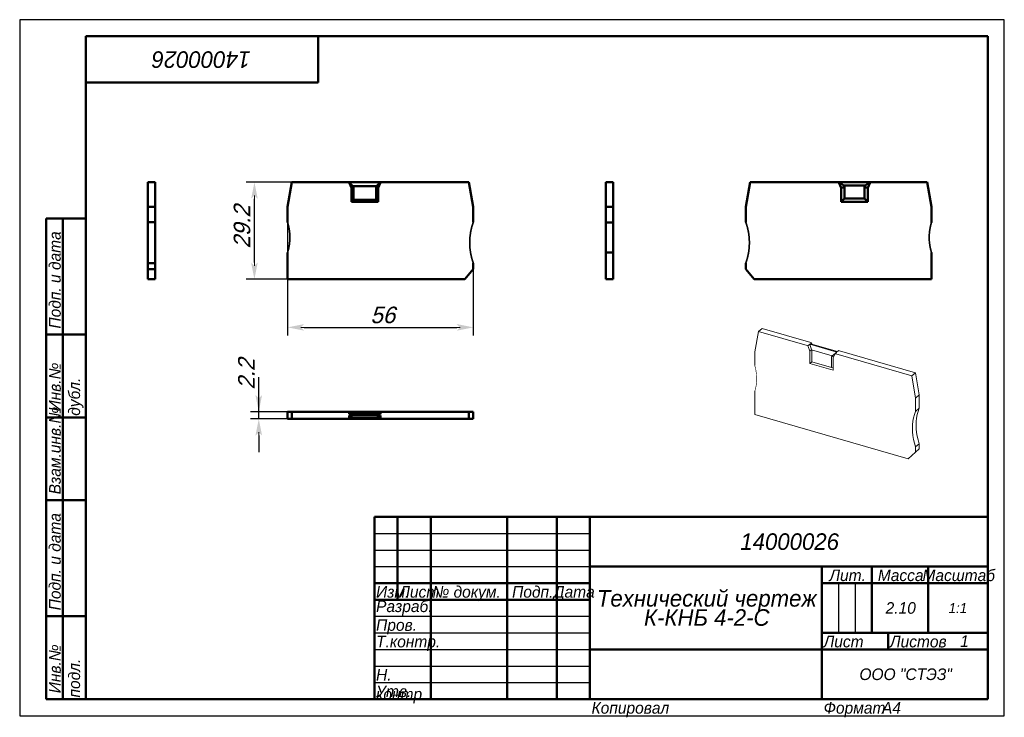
# Model space of a CAD drawing. Header units: millimetres. Extents: x 0 to 297, y 0 to 210.
import ezdxf

# ---------------------------------------------------------------- set-up
doc = ezdxf.new("R2010")
doc.units = ezdxf.units.MM
doc.styles.add('TextStyle_1', font='T-FLEX Type A.TTF', dxfattribs={"oblique": 15, "height": 5})
doc.dimstyles.new('DIM_ST_1', dxfattribs={"dimtxt": 5, "dimasz": 5, "dimexe": 2.5, "dimexo": 0, "dimtad": 1, "dimrnd": 0.01, "dimdsep": 46, "dimtxsty": 'TextStyle_1', "dimblk": 'Arrow_3_C7_Status', "dimcen": 0.09, "dimclrd": 7, "dimclre": 7, "dimclrt": 7, "dimazin": 0, "dimtfac": 1, "dimtdec": 0, "dimtmove": 0, "dimatfit": 0, "dimldrblk": 'NONE', "dimfxl": 1, "dimtvp": 1, "dimtolj": 1, "dimarcsym": 0})
doc.dimstyles.new('DIM_ST_2', dxfattribs={"dimtxt": 5, "dimasz": 5, "dimexe": 2.5, "dimexo": 0, "dimtad": 1, "dimrnd": 0.01, "dimdsep": 46, "dimtxsty": 'TextStyle_1', "dimblk": 'Arrow_3_C7_Status', "dimcen": 0.09, "dimclrd": 7, "dimclre": 7, "dimclrt": 7, "dimazin": 0, "dimtfac": 1, "dimtdec": 0, "dimtmove": 0, "dimatfit": 0, "dimldrblk": 'NONE', "dimfxl": 1, "dimtvp": 1, "dimtolj": 1, "dimarcsym": 0})

# ---------------------------------------------------------------- blocks, each defined once
blk = doc.blocks.new('Arrow_3_C7_Status')
at = {"color": 7, "lineweight": 0, "flags": 128}
blk.add_lwpolyline([(-1, 0), (-0.8, 0)], dxfattribs=at)
at = {"color": 7}
blk.add_solid([(-1, -0.2), (0, 0), (-0.8, 0), (-1, 0.2)], dxfattribs=at)
blk = doc.blocks.new('*D5')
at = {"color": 7, "lineweight": -2}
for p, q in [((80.82, 148.83), (80.82, 114.68)), ((136.82, 136.56), (136.82, 114.68)), ((85.82, 117.18), (131.82, 117.18))]:
    blk.add_line(p, q, dxfattribs=at)
at = {"layer": 'Defpoints', "color": 0}
for p in [(80.82, 148.83), (136.82, 136.56), (136.82, 117.18)]:
    blk.add_point(p, dxfattribs=at)
at = {"color": 7, "lineweight": -2, "xscale": 5, "yscale": 5, "zscale": 5}
for p, rotation in [((80.82, 117.18), 180), ((136.82, 117.18), 360)]:
    blk.add_blockref('Arrow_3_C7_Status', p, dxfattribs=dict(at, rotation=rotation))
blk = doc.blocks.new('_None')
blk = doc.blocks.new('*D6')
at = {"color": 7, "lineweight": -2}
for p, q in [((82.12, 160.94), (68.3, 160.94)), ((70.8, 136.74), (70.8, 155.94)), ((80.82, 131.74), (68.3, 131.74))]:
    blk.add_line(p, q, dxfattribs=at)
at = {"layer": 'Defpoints', "color": 0}
for p in [(70.8, 160.94), (82.12, 160.94), (80.82, 131.74)]:
    blk.add_point(p, dxfattribs=at)
at = {"color": 7, "lineweight": -2, "xscale": 5, "yscale": 5, "zscale": 5}
for p, rotation in [((70.8, 160.94), 90), ((70.8, 131.74), 270)]:
    blk.add_blockref('Arrow_3_C7_Status', p, dxfattribs=dict(at, rotation=rotation))
blk = doc.blocks.new('*D7')
at = {"color": 7, "lineweight": -2}
for p, q in [((72.12, 91.74), (72.12, 102.16)), ((72.12, 96.74), (72.12, 101.74)), ((82.12, 91.74), (69.62, 91.74)), ((82.12, 89.54), (69.62, 89.54)), ((72.12, 89.54), (72.12, 91.74)), ((72.12, 84.54), (72.12, 79.54))]:
    blk.add_line(p, q, dxfattribs=at)
at = {"layer": 'Defpoints', "color": 0}
for p in [(72.12, 91.74), (82.12, 91.74), (82.12, 89.54)]:
    blk.add_point(p, dxfattribs=at)
at = {"color": 7, "lineweight": -2, "xscale": 5, "yscale": 5, "zscale": 5}
for p, rotation in [((72.12, 91.74), 270), ((72.12, 89.54), 90)]:
    blk.add_blockref('Arrow_3_C7_Status', p, dxfattribs=dict(at, rotation=rotation))
blk = doc.blocks.new('_FR1Страница_1')
at = {"color": 7, "lineweight": 25, "flags": 128}
for points in [[(0, 210), (0, 0)], [(297, 210), (0, 210)], [(297, 0), (297, 210)], [(107, 55), (172, 55)], [(107, 50), (172, 50)], [(107, 45), (172, 45)], [(247, 40), (247, 25)], [(252, 40), (252, 25)], [(107, 30), (172, 30)], [(107, 25), (172, 25)], [(107, 20), (172, 20)], [(242, 20), (292, 20)], [(107, 15), (172, 15)], [(107, 10), (172, 10)], [(0, 0), (297, 0)]]:
    blk.add_lwpolyline(points, dxfattribs=at)
at = {"color": 7, "lineweight": 50, "flags": 128}
for points in [[(20, 5), (20, 205)], [(20, 205), (292, 205)], [(90, 191), (90, 205)], [(292, 205), (292, 5)], [(20, 191), (90, 191)], [(8, 5), (8, 150)], [(8, 150), (20, 150)], [(13, 150), (13, 5)], [(8, 115), (20, 115)], [(8, 90), (20, 90)], [(20, 65), (8, 65)], [(107, 5), (107, 60)], [(107, 60), (292, 60)], [(114, 60), (114, 35)], [(124, 60), (124, 5)], [(147, 60), (147, 5)], [(162, 60), (162, 5)], [(172, 60), (172, 5)], [(172, 45), (292, 45)], [(242, 45), (242, 5)], [(257, 45), (257, 25)], [(274, 45), (274, 25)], [(107, 40), (172, 40)], [(242, 40), (292, 40)], [(107, 35), (172, 35)], [(8, 30), (20, 30)], [(242, 25), (292, 25)], [(262, 25), (262, 20)], [(172, 20), (292, 20)], [(20, 5), (8, 5)], [(292, 5), (20, 5)]]:
    blk.add_lwpolyline(points, dxfattribs=at)
at = {"color": 7}
for s, insert, char_height, width, attachment_point, rotation in [('\\pl0.5;{\\fT-FLEX Type A|b0|i1;\\l14000026 \\P}', (55, 198), 5, 72.5, 5, 180), ('\\pl0.5;{\\fT-FLEX Type A|b0|i1;\\l Подп. и дата\\P}', (8.875, 115), 3.5, 36.75, 1, 90), ('\\pl0.5;{\\fT-FLEX Type A|b0|i1;\\l\\P}', (16.5, 132.5), 3.5, 36.75, 5, 90), ('\\pl0.5;{\\fT-FLEX Type A|b0|i1;\\l Инв.№ дубл.\\P}', (8.875, 90), 3.5, 26.75, 1, 90), ('\\pl0.5;{\\fT-FLEX Type A|b0|i1;\\l\\P}', (16.5, 102.5), 3.5, 26.75, 5, 90), ('\\pl0.5;{\\fT-FLEX Type A|b0|i1;\\l Взам.инв.№\\P}', (8.875, 65), 3.5, 26.75, 1, 90), ('\\pl0.5;{\\fT-FLEX Type A|b0|i1;\\l\\P}', (16.5, 77.5), 3.5, 26.75, 5, 90), ('\\pl0.5;{\\fT-FLEX Type A|b0|i1;\\l Подп. и дата\\P}', (8.875, 30), 3.5, 36.75, 1, 90), ('\\pl0.5;{\\fT-FLEX Type A|b0|i1;\\l\\P}', (16.5, 47.5), 3.5, 36.75, 5, 90), ('\\pl0.5;{\\fT-FLEX Type A|b0|i1;\\l Инв.№ подл.\\P}', (8.875, 5), 3.5, 26.75, 1, 90), ('\\pl0.5;{\\fT-FLEX Type A|b0|i1;\\l\\H0.857143x;\\P}', (16.5, 17.5), 3.5, 26.75, 5, 90)]:
    blk.add_mtext(s, dxfattribs=dict(at, insert=insert, char_height=char_height, width=width, attachment_point=attachment_point, rotation=rotation))
for s, insert, char_height, width, attachment_point in [('{\\fT-FLEX Type A|b0|i1;\\l\\P}', (110.5, 59.125), 3.5, 8.75, 2), ('{\\fT-FLEX Type A|b0|i1;\\l\\P}', (114, 59.125), 3.5, 11.75, 1), ('{\\fT-FLEX Type A|b0|i1;\\l \\P}', (124, 59.125), 3.5, 24.75, 1), ('{\\fT-FLEX Type A|b0|i1;\\l\\P}', (162, 59.125), 3.5, 11.75, 1), ('{\\fT-FLEX Type A|b0|i1;\\l\\fT-FLEX Type A|b0|i0;\\P}', (110.5, 54.125), 3.5, 8.75, 2), ('{\\fT-FLEX Type A|b0|i1;\\l\\P}', (114, 54.125), 3.5, 11.75, 1), ('{\\fT-FLEX Type A|b0|i1;\\l \\P}', (124, 54.125), 3.5, 24.75, 1), ('{\\fT-FLEX Type A|b0|i1;\\l\\P}', (162, 54.125), 3.5, 11.75, 1), ('\\pl0.5;{\\fT-FLEX Type A|b0|i1;\\l14000026 \\P}', (232, 52.5), 5, 122.5, 5), ('{\\fT-FLEX Type A|b0|i1;\\l\\P}', (110.5, 49.125), 3.5, 8.75, 2), ('{\\fT-FLEX Type A|b0|i1;\\l\\P}', (114, 49.125), 3.5, 11.75, 1), ('{\\fT-FLEX Type A|b0|i1;\\l \\P}', (124, 49.125), 3.5, 24.75, 1), ('{\\fT-FLEX Type A|b0|i1;\\l\\P}', (162, 49.125), 3.5, 11.75, 1), ('{\\fT-FLEX Type A|b0|i1;\\l \\P}', (110.5, 44.125), 3.5, 8.75, 2), ('{\\fT-FLEX Type A|b0|i1;\\l\\P}', (114, 44.125), 3.5, 11.75, 1), ('{\\fT-FLEX Type A|b0|i1;\\l \\P}', (124, 44.125), 3.5, 24.75, 1), ('{\\fT-FLEX Type A|b0|i1;\\l\\P}', (162, 44.125), 3.5, 11.75, 1), ('\\pl0.5;{\\fT-FLEX Type A|b0|i1;\\lЛит.\\P}', (249.5, 44.125), 3.5, 16.75, 2), ('\\pl0.5;{\\fT-FLEX Type A|b0|i1;\\lМасса\\P}', (265.5, 44.125), 3.5, 18.75, 2), ('\\pl0.5;{\\fT-FLEX Type A|b0|i1;\\lМасштаб\\P}', (283, 44.125), 3.5, 19.75, 2), ('\\pl0.5;{\\fT-FLEX Type A|b0|i1;\\lИзм.\\H0.857143x;\\P}', (107, 39.125), 3.5, 8.75, 1), ('\\pl0.5;{\\fT-FLEX Type A|b0|i1;\\lЛист\\fT-FLEX Type A|b0|i0;\\H0.857143x;\\P}', (114, 39.125), 3.5, 11.75, 1), ('\\pl0.5;{\\fT-FLEX Type A|b0|i1;\\l№ докум.\\P}', (124, 39.125), 3.5, 24.75, 1), ('\\pl0.5;{\\fT-FLEX Type A|b0|i1;\\lПодп.\\P}', (154.5, 39.125), 3.5, 16.75, 2), ('\\pl0.5;{\\fT-FLEX Type A|b0|i1;\\lДата\\fT-FLEX Type A|b0|i0;\\H0.857143x;\\P}', (167, 39.125), 3.5, 11.75, 2), ('\\pl0.5;{\\fT-FLEX Type A|b0|i1;\\lРазраб.\\P}', (107, 32.5), 3.5, 18.75, 4), ('\\pl0.5;{\\fT-FLEX Type A|b0|i1;\\l\\P}', (124, 34.125), 3.5, 24.75, 1), ('\\pl0.5;{\\fT-FLEX Type A|b0|i1;\\l\\H0.857143x;\\P}', (162, 34.125), 3.5, 11.75, 1), ('\\pl0.5;{\\fT-FLEX Type A|b0|i1;\\l2.10\\P}', (265.5, 32.5), 3.5, 18.75, 5), ('{\\fT-FLEX Type A|b0|i1;\\l1:1\\P}', (283, 32.5), 3, 19.5, 5), ('\\pl0.5;{\\fT-FLEX Type A|b0|i1;\\l\\P}', (244.5, 32.5), 3.5, 6.75, 5), ('\\pl0.5;{\\fT-FLEX Type A|b0|i1;\\l\\P}', (249.5, 32.5), 3.5, 6.75, 5), ('\\pl0.5;{\\fT-FLEX Type A|b0|i1;\\l\\P}', (254.5, 32.5), 3.5, 6.75, 5), ('\\pl0.5;{\\fT-FLEX Type A|b0|i1;\\l\\H0.857143x;\\P}', (283, 32.5), 3.5, 19.75, 5), ('\\pl0.5;{\\fT-FLEX Type A|b0|i1;\\lПров.\\P}', (107, 29.125), 3.5, 18.75, 1), ('\\pl0.5;{\\fT-FLEX Type A|b0|i1;\\l\\P}', (124, 29.125), 3.5, 24.75, 1), ('\\pl0.5;{\\fT-FLEX Type A|b0|i1;\\l\\P}', (162, 29.125), 3.5, 11.75, 1), ('\\pl0.5;{\\fT-FLEX Type A|b0|i1;\\lТ.контр.\\P}', (107, 24.125), 3.5, 18.75, 1), ('\\pl0.5;{\\fT-FLEX Type A|b0|i1;\\l\\P}', (124, 24.125), 3.5, 24.75, 1), ('\\pl0.5;{\\fT-FLEX Type A|b0|i1;\\l\\H0.857143x;\\P}', (162, 24.125), 3.5, 11.75, 1), ('\\pl0.5;{\\fT-FLEX Type A|b0|i1;\\lЛист\\P}', (242, 24.125), 3.5, 11.75, 1), ('\\pl0.5;{\\fT-FLEX Type A|b0|i1;\\l\\H0.857143x;\\P}', (257, 24.125), 3.5, 11.75, 2), ('\\pl0.5;{\\fT-FLEX Type A|b0|i1;\\lЛистов\\P}', (262, 24.125), 3.5, 17.75, 1), ('{\\fT-FLEX Type A|b0|i1;\\l1\\P}', (285, 22.5), 3.5, 15.75, 5), ('\\pl0.5;{\\fT-FLEX Type A|b0|i1;\\l\\H0.857143x;\\P}', (285, 24.125), 3.5, 15.75, 2), ('{\\fT-FLEX Type A|b0|i1;\\l\\P}', (257, 22.5), 3.5, 11.75, 5), ('\\pl0.5;{\\fT-FLEX Type A|b0|i1;\\l\\P}', (107, 19.125), 3.5, 18.75, 1), ('\\pl0.5;{\\fT-FLEX Type A|b0|i1;\\l\\P}', (124, 19.125), 3.5, 24.75, 1), ('\\pl0.5;{\\fT-FLEX Type A|b0|i1;\\l\\P}', (162, 19.125), 3.5, 11.75, 1), ('{\\fT-FLEX Type A|b0|i1;\\l}', (207, 20), 3, 71.5, 5), ('\\pl0.5;{\\fT-FLEX Type A|b0|i1;\\lН. контр.\\P}', (107, 14.125), 3.5, 18.75, 1), ('\\pl0.5;{\\fT-FLEX Type A|b0|i1;\\l\\P}', (124, 14.125), 3.5, 24.75, 1), ('\\pl0.5;{\\fT-FLEX Type A|b0|i1;\\l\\H0.857143x;\\P}', (162, 14.125), 3.5, 11.75, 1), ('\\pl0.6;{\\fT-FLEX Type A|b0|i1;\\l \\P}', (207, 12.5), 3.5, 71.75, 5), ('\\pl0.5;{\\fT-FLEX Type A|b0|i1;\\lООО "СТЭЗ"\\P}', (267, 12.5), 3.5, 51.75, 5), ('\\pl0.5;{\\fT-FLEX Type A|b0|i1;\\lУтв.\\P}', (107, 9.125), 3.5, 18.75, 1), ('\\pl0.5;{\\fT-FLEX Type A|b0|i1;\\l\\P}', (124, 9.125), 3.5, 24.75, 1), ('\\pl0.5;{\\fT-FLEX Type A|b0|i1;\\l\\H0.857143x;\\P}', (162, 9.125), 3.5, 11.75, 1), ('\\pl0.5;{\\fT-FLEX Type A|b0|i1;\\lКопировал\\P}', (172, 4.125), 3.5, 23.566, 1), ('\\pl0.5;{\\fT-FLEX Type A|b0|i1;\\l\\P}', (193.816, 4.125), 3.5, 40.967, 1), ('\\pl0.5;{\\fT-FLEX Type A|b0|i1;\\lФормат\\P}', (242, 4.125), 3.5, 18.675, 1), ('\\pl0.5;{\\fT-FLEX Type A|b0|i1;\\l\\P}', (258.925, 4.125), 3.5, 9.825, 1), ('{\\fT-FLEX Type A|b0|i1;\\lA4\\P}', (262.962, 4.125), 3.5, 9.825, 2)]:
    blk.add_mtext(s, dxfattribs=dict(at, insert=insert, char_height=char_height, width=width, attachment_point=attachment_point))
at = {"color": 7, "insert": (207, 32.5), "char_height": 5, "width": 72.5, "attachment_point": 5, "line_spacing_factor": 0.692771}
blk.add_mtext('\\pl0.5;{\\fT-FLEX Type A|b0|i1;\\lТехнический чертеж\\PК-КНБ 4-2-С\\P}', dxfattribs=at)
blk = doc.blocks.new('Страница_1')
at = {"color": 7, "lineweight": 50, "flags": 128}
for points in [[(38.625, 160.936), (38.625, 153.563)], [(38.625, 160.936), (40.825, 160.936)], [(40.825, 153.563), (40.825, 160.936)], [(80.825, 153.563), (82.125, 160.936)], [(82.125, 160.936), (99.079, 160.936)], [(99.342, 160.936), (99.079, 160.936)], [(99.342, 160.936), (99.444, 160.693)], [(99.342, 160.936), (108.787, 160.936)], [(99.342, 160.936), (100.491, 159.736)], [(99.444, 160.693), (100.04, 159.259)], [(108.787, 160.936), (107.638, 159.736)], [(108.09, 159.259), (108.686, 160.693)], [(108.686, 160.693), (108.787, 160.936)], [(109.05, 160.936), (108.787, 160.936)], [(109.05, 160.936), (135.525, 160.936)], [(135.525, 160.936), (136.825, 153.563)], [(176.825, 160.936), (176.825, 153.563)], [(179.025, 160.936), (176.825, 160.936)], [(179.025, 153.563), (179.025, 160.936)], [(219.025, 153.563), (220.325, 160.936)], [(220.325, 160.936), (246.799, 160.936)], [(246.799, 160.936), (247.062, 160.936)], [(247.062, 160.936), (247.163, 160.694)], [(247.062, 160.936), (256.507, 160.936)], [(248.561, 159.936), (247.062, 160.936)], [(247.163, 160.694), (247.76, 159.259)], [(255.008, 159.936), (256.507, 160.936)], [(255.81, 159.259), (256.406, 160.694)], [(256.406, 160.694), (256.507, 160.936)], [(256.507, 160.936), (256.77, 160.936)], [(256.77, 160.936), (273.725, 160.936)], [(273.725, 160.936), (275.025, 153.563)], [(100.04, 159.259), (100.64, 159.379)], [(100.04, 159.259), (100.04, 155.036)], [(100.491, 159.736), (107.638, 159.736)], [(100.491, 159.736), (100.64, 159.379)], [(100.64, 155.636), (100.64, 159.379)], [(107.638, 159.736), (107.49, 159.379)], [(108.09, 159.259), (107.49, 159.379)], [(107.49, 155.636), (107.49, 159.379)], [(108.09, 155.036), (108.09, 159.259)], [(247.76, 159.259), (248.76, 159.459)], [(247.76, 159.259), (247.76, 155.036)], [(248.561, 159.936), (255.008, 159.936)], [(248.561, 159.936), (248.76, 159.459)], [(248.76, 156.036), (248.76, 159.459)], [(255.008, 159.936), (254.81, 159.459)], [(255.81, 159.259), (254.81, 159.459)], [(254.81, 156.036), (254.81, 159.459)], [(255.81, 155.036), (255.81, 159.259)], [(100.04, 155.036), (100.64, 155.636)], [(100.04, 155.036), (108.09, 155.036)], [(100.64, 155.636), (107.49, 155.636)], [(108.09, 155.036), (107.49, 155.636)], [(247.76, 155.036), (248.76, 156.036)], [(247.76, 155.036), (255.81, 155.036)], [(248.76, 156.036), (254.81, 156.036)], [(255.81, 155.036), (254.81, 156.036)], [(40.825, 153.563), (38.625, 153.563)], [(38.625, 153.563), (38.625, 148.916)], [(40.825, 148.916), (40.825, 153.563)], [(80.825, 148.829), (80.825, 153.563)], [(136.825, 153.563), (136.825, 148.916)], [(176.825, 153.563), (179.025, 153.563)], [(176.825, 153.563), (176.825, 148.829)], [(179.025, 148.829), (179.025, 153.563)], [(219.025, 148.916), (219.025, 153.563)], [(275.025, 153.563), (275.025, 148.829)], [(38.625, 148.916), (38.625, 136.556)], [(38.625, 148.916), (40.825, 148.916)], [(40.825, 136.556), (40.825, 148.916)], [(176.825, 148.829), (176.825, 144.311)], [(179.025, 148.829), (176.825, 148.829)], [(179.025, 144.311), (179.025, 148.829)], [(179.025, 145.725), (179.025, 145.909)], [(38.625, 144.435), (38.625, 144.435)], [(176.825, 144.311), (176.825, 139.792)], [(179.025, 145.322), (179.025, 145.378)], [(179.025, 139.792), (179.025, 144.311)], [(80.825, 131.736), (80.825, 139.792)], [(176.825, 139.792), (176.825, 131.736)], [(176.825, 139.792), (179.025, 139.792)], [(179.025, 131.736), (179.025, 139.792)], [(275.025, 139.792), (275.025, 131.736)], [(38.625, 136.556), (38.625, 134.736)], [(38.625, 136.556), (40.825, 136.556)], [(38.625, 134.736), (38.625, 131.736)], [(38.625, 134.736), (40.825, 134.736)], [(40.825, 134.736), (40.825, 136.556)], [(40.825, 131.736), (40.825, 134.736)], [(136.825, 134.736), (134.307, 131.736)], [(136.825, 136.556), (136.825, 134.736)], [(219.025, 134.736), (219.025, 136.556)], [(221.542, 131.736), (219.025, 134.736)], [(38.625, 131.736), (40.825, 131.736)], [(134.307, 131.736), (80.825, 131.736)], [(179.025, 131.736), (176.825, 131.736)], [(275.025, 131.736), (221.542, 131.736)], [(82.125, 91.736), (80.825, 91.736)], [(80.825, 91.736), (80.825, 89.536)], [(80.825, 89.536), (82.125, 89.536)], [(99.079, 91.736), (82.125, 91.736)], [(82.125, 89.536), (82.125, 91.736)], [(82.125, 89.536), (99.079, 89.536)], [(99.342, 91.736), (99.079, 91.736)], [(99.342, 89.536), (99.079, 89.536)], [(99.443, 91.736), (99.342, 91.736)], [(99.342, 91.036), (99.342, 91.736)], [(100.841, 91.636), (99.342, 91.036)], [(108.787, 91.036), (99.342, 91.036)], [(99.342, 90.636), (100.491, 89.736)], [(99.342, 90.636), (108.787, 90.636)], [(99.342, 89.536), (99.342, 90.636)], [(99.342, 89.536), (99.444, 89.536)], [(100.04, 91.736), (99.443, 91.736)], [(99.444, 89.536), (100.04, 89.536)], [(108.09, 91.736), (100.04, 91.736)], [(100.04, 91.736), (100.04, 91.315)], [(100.04, 90.09), (100.04, 89.536)], [(100.04, 89.536), (108.09, 89.536)], [(100.491, 89.736), (107.638, 89.736)], [(107.288, 91.636), (100.841, 91.636)], [(107.288, 91.636), (108.787, 91.036)], [(108.787, 90.636), (107.638, 89.736)], [(108.09, 91.736), (108.09, 91.315)], [(108.686, 91.736), (108.09, 91.736)], [(108.09, 90.09), (108.09, 89.536)], [(108.09, 89.536), (108.686, 89.536)], [(108.787, 91.736), (108.686, 91.736)], [(108.686, 89.536), (108.787, 89.536)], [(108.787, 91.736), (108.787, 91.036)], [(109.05, 91.736), (108.787, 91.736)], [(108.787, 90.636), (108.787, 89.536)], [(109.05, 89.536), (108.787, 89.536)], [(135.525, 91.736), (109.05, 91.736)], [(109.05, 89.536), (135.525, 89.536)], [(136.825, 91.736), (135.525, 91.736)], [(135.525, 89.536), (135.525, 91.736)], [(135.525, 89.536), (136.825, 89.536)], [(136.825, 91.736), (136.825, 89.536)]]:
    blk.add_lwpolyline(points, dxfattribs=at)
at = {"color": 7, "linetype": 'Continuous', "lineweight": 50, "const_width": 0.5}
for points in [[(81.506, 144.311, 0.0749612), (80.825, 148.829, 0.0749612)], [(136.825, 148.916, 0.1764751), (136.825, 136.556, 0.1764751)], [(219.025, 136.556, 0.1764751), (219.025, 148.916, 0.1764751)], [(275.025, 148.829, 0.0749612), (274.343, 144.311, 0.0749612)], [(80.825, 139.792, 0.0749612), (81.506, 144.311, 0.0749612)], [(274.343, 144.311, 0.0749612), (275.025, 139.792, 0.0749612)]]:
    blk.add_lwpolyline(points, format="xyb", dxfattribs=at)
at = {"color": 7, "lineweight": 18, "flags": 128}
for points in [[(221.725, 109.835), (222.851, 115.894)], [(222.851, 115.894), (223.951, 116.847)], [(222.851, 115.894), (237.534, 111.656)], [(238.634, 112.608), (223.951, 116.847)], [(237.762, 111.59), (237.534, 111.656)], [(237.762, 111.59), (238.312, 112.066)], [(237.762, 111.59), (237.849, 111.354)], [(237.849, 111.354), (238.365, 109.964)], [(238.312, 112.066), (246.491, 109.705)], [(238.312, 112.066), (238.857, 110.35)], [(238.847, 110.381), (238.365, 109.964)], [(238.365, 109.964), (238.365, 106.306)], [(238.512, 112.239), (238.862, 112.543)], [(246.691, 109.878), (238.512, 112.239)], [(238.862, 112.543), (238.634, 112.608)], [(238.857, 110.35), (245.046, 108.563)], [(238.857, 110.35), (238.985, 110.004)], [(238.949, 112.308), (238.862, 112.543)], [(238.915, 110.191), (238.915, 106.782)], [(239.03, 112.09), (238.949, 112.308)], [(238.985, 106.762), (238.985, 110.004)], [(247.041, 110.182), (246.691, 109.878)], [(247.269, 110.116), (247.041, 110.182)], [(270.196, 103.497), (247.269, 110.116)], [(221.725, 105.734), (221.725, 109.835)], [(245.046, 108.563), (244.917, 108.291)], [(245.539, 108.379), (244.917, 108.291)], [(244.917, 105.05), (244.917, 108.291)], [(246.491, 109.705), (245.046, 108.563)], [(245.337, 107.951), (245.853, 109.044)], [(245.337, 104.294), (245.337, 107.951)], [(245.853, 109.044), (245.941, 109.229)], [(246.491, 109.705), (245.941, 109.229)], [(246.169, 109.163), (245.941, 109.229)], [(246.169, 109.163), (269.096, 102.544)], [(238.365, 106.306), (238.915, 106.782)], [(238.365, 106.306), (245.337, 104.294)], [(238.915, 106.782), (238.985, 106.762)], [(238.985, 106.762), (244.917, 105.05)], [(245.337, 104.929), (244.917, 105.05)], [(269.096, 102.544), (270.196, 103.497)], [(269.096, 102.544), (270.222, 95.834)], [(271.322, 96.787), (270.196, 103.497)], [(221.725, 90.931), (221.725, 97.908)], [(271.322, 96.787), (270.222, 95.834)], [(270.222, 95.834), (270.222, 91.81)], [(271.322, 92.763), (271.322, 96.787)], [(270.222, 91.81), (271.322, 92.763)], [(271.322, 82.059), (270.984, 83.195), (270.72, 84.331), (270.53, 85.461), (270.416, 86.581), (270.378, 87.683), (270.416, 88.764), (270.53, 89.817), (270.72, 90.838), (270.984, 91.822), (271.322, 92.763)], [(268.042, 77.561), (221.725, 90.931)], [(270.222, 91.81), (269.884, 90.869), (269.62, 89.885), (269.43, 88.865), (269.316, 87.811), (269.278, 86.731), (269.316, 85.628), (269.43, 84.509), (269.62, 83.378), (269.884, 82.242), (270.222, 81.106)], [(269.142, 78.513), (271.322, 80.482)], [(270.222, 81.106), (271.322, 82.059)], [(270.222, 81.106), (270.222, 79.53)], [(270.222, 79.53), (271.322, 80.482)], [(271.322, 80.482), (271.322, 82.059)], [(270.222, 79.53), (268.042, 77.561)], [(268.042, 77.561), (269.142, 78.513)]]:
    blk.add_lwpolyline(points, dxfattribs=at)
at = {"color": 7, "linetype": 'Continuous', "lineweight": 18, "const_width": 0.18}
for points in [[(222.315, 101.651, 0.0689582), (221.725, 105.734, 0.0689582)], [(221.725, 97.908, 0.0817434), (222.315, 101.651, 0.0817434)]]:
    blk.add_lwpolyline(points, format="xyb", dxfattribs=at)
blk.add_blockref('_FR1Страница_1', (0, 0))
at = {"color": 7, "style": 'TextStyle_1', "oblique": 15}
for s, p in [('29.2', (69.555, 140.979)), ('2.2', (70.875, 98.406))]:
    blk.add_text(s, height=5, rotation=90, dxfattribs=at).set_placement(p)
blk.add_text('56', height=5, dxfattribs=at).set_placement((105.787, 118.426))
for base, p1, p2, picture, middle in [((70.805, 160.936), (80.825, 131.736), (82.125, 160.936), '*D6', (70.805, 146.336)), ((72.125, 91.736), (82.125, 89.536), (82.125, 91.736), '*D7', (72.125, 102.156))]:
    dim = blk.add_linear_dim(base=base, p1=p1, p2=p2, angle=90, text=' ', dimstyle='DIM_ST_2')
    dim.commit()
    dim.dimension.update_dxf_attribs({"geometry": picture, "text_midpoint": middle, "dimtype": 160})
dim = blk.add_linear_dim(base=(136.825, 117.176), p1=(80.825, 148.829), p2=(136.825, 136.556), text=' ', dimstyle='DIM_ST_1')
dim.commit()
dim.dimension.update_dxf_attribs({"geometry": '*D5', "text_midpoint": (108.825, 117.176), "dimtype": 160})

msp = doc.modelspace()

# ---------------------------------------------------------------- block references
msp.add_blockref('Страница_1', (0, 0))

doc.saveas('drawing.dxf')
